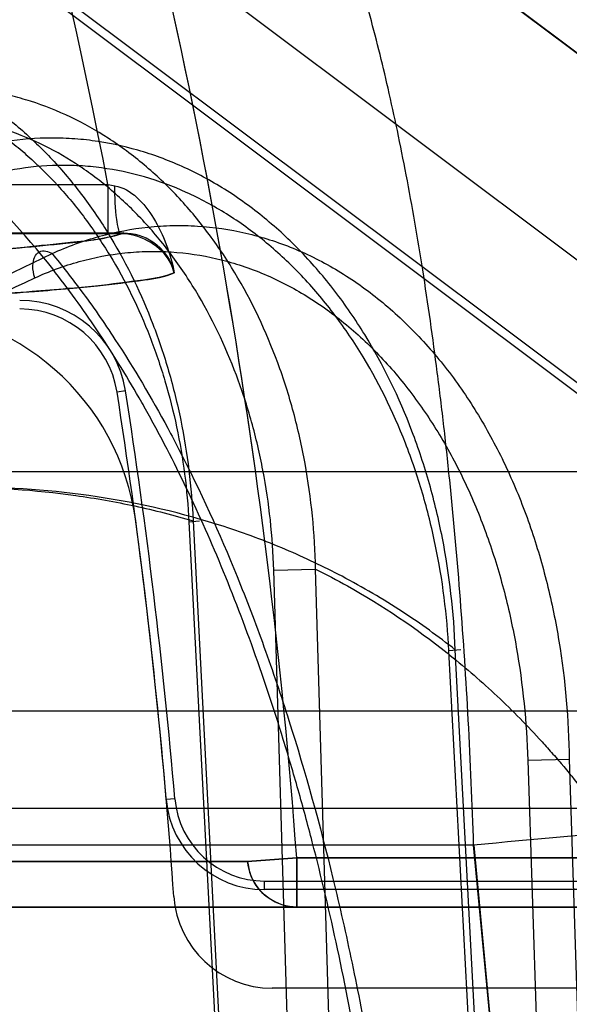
# Model space of a CAD drawing. Header units: millimetres. Extents: x 0 to 297, y 0 to 210.
# Tile 229 of 256: x 58.4957 to 58.5236, y 158.7565 to 158.8065. Entities that reach past the tile are written whole.
import ezdxf

# ---------------------------------------------------------------- set-up
doc = ezdxf.new("R2010")
doc.units = ezdxf.units.MM
doc.header["$LTSCALE"] = 16.335
doc.layers.get('0').update_dxf_attribs({"linetype": 'CONTINUOUS'})
for name, color, linetype in [('AXES_REF', 7, 'CONTINUOUS'), ('INTFCLR_1', 7, 'CONTINUOUS'), ('INTFCLR_144815', 7, 'CONTINUOUS'), ('INTFCLR_72935', 7, 'CONTINUOUS')]:
    doc.layers.add(name, color=color, linetype=linetype)

msp = doc.modelspace()

# ---------------------------------------------------------------- linework, layer by layer
at = {"color": 7, "linetype": 'Continuous'}
for radius in [4.8479140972, 4.8475, 4.8164570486]:
    msp.add_circle((57.445730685, 154.9564782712), radius, dxfattribs=at)
msp.add_arc((57.445730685, 154.9564782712), 4.8, 278.2771290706, 261.7228709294, dxfattribs=at)
at = {"layer": 'AXES_REF', "color": 9, "linetype": 'Continuous'}
msp.add_circle((57.445730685, 154.9564782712), 4.4222561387, dxfattribs=at)
at = {"layer": 'INTFCLR_1', "color": 9, "linetype": 'Continuous'}
for p, q in [((58.49938738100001, 158.8232155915), (58.5783704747, 158.7639782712)), ((58.4848569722, 158.7981393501), (58.5001463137, 158.7981393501)), ((58.5001463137, 158.7981393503), (58.5001463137, 158.7956397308)), ((58.50081842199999, 158.7956404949), (58.4848569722, 158.7956397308)), ((58.5072328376, 158.7637938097), (58.50972391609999, 158.7639782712)), ((58.50972391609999, 158.7639782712), (58.50972391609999, 158.7614782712)), ((58.50972391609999, 158.7639782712), (58.5783704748, 158.7639782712)), ((58.47302768, 158.7637938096), (58.5072328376, 158.76379381)), ((58.5867038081, 158.7614782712), (58.4758392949, 158.761478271))]:
    msp.add_line(p, q, dxfattribs=at)
at = {"layer": 'INTFCLR_1', "color": 6, "linetype": 'Continuous'}
for p, q in [((58.48935689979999, 158.8202614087), (58.56122557, 158.7663599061)), ((58.5582255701, 158.7573599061), (58.5084741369, 158.7573599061))]:
    msp.add_line(p, q, dxfattribs=at)
at = {"layer": 'INTFCLR_1', "color": 7, "linetype": 'Continuous'}
msp.add_line((58.5035102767, 158.7936571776), (58.50339906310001, 158.7939824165), dxfattribs=at)
at = {"layer": 'INTFCLR_1', "color": 6, "linetype": 'Continuous'}
for centre, radius, start, end in [((58.20587047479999, 158.7414782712), 0.2996810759, 10.8985890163, 42.7086480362), ((58.4892805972, 158.7794419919), 0.012381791, 7.628823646, 89.997479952), ((58.20587047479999, 158.7414782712), 0.2983232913, 3.947526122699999, 7.629511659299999), ((58.508474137, 158.7623599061), 0.005, 183.9475263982, 269.9999990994)]:
    msp.add_arc(centre, radius, start, end, dxfattribs=at)
at = {"layer": 'INTFCLR_1', "color": 9, "linetype": 'Continuous'}
for centre, radius, start, end in [((58.2058704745, 158.7414782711), 0.3046853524, 4.2349578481, 15.5612268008), ((58.51303818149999, 158.8700550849), 0.0730621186, 259.8369034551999, 260.114005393)]:
    msp.add_arc(centre, radius, start, end, dxfattribs=at)
for points, knots in [([(58.5004942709, 158.7980778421), (58.5013349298, 158.7979313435), (58.5023658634, 158.7967522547), (58.503139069, 158.7951170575), (58.50341337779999, 158.7941483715), (58.5035102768, 158.7936571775)], [0, 0, 0, 0, 0.4621137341, 0.7288709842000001, 1, 1, 1, 1]), ([(58.50081842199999, 158.7956404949), (58.5007468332, 158.7956500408), (58.5006606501, 158.7959710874), (58.5005244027, 158.7966954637), (58.50049740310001, 158.7975061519), (58.5004942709, 158.7980778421)], [0, 0, 0, 0, 0.08719253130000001, 0.3098010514, 1, 1, 1, 1]), ([(58.4848569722, 158.7942328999), (58.4862625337, 158.7943033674), (58.4888698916, 158.794442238), (58.4924695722, 158.7946729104), (58.4954530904, 158.7948943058), (58.4981663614, 158.7951816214), (58.4999127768, 158.7953573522), (58.50081842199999, 158.7956404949)], [0, 0, 0, 0, 0.2632756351, 0.4884106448, 0.6749428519, 0.8224893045, 1, 1, 1, 1]), ([(58.5035102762, 158.7936571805), (58.5030219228, 158.7934402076), (58.50165742, 158.7932497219), (58.499859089, 158.7930134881), (58.4979702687, 158.7928405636), (58.4961289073, 158.7926895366), (58.4937628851, 158.7925231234), (58.4907245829, 158.7923367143), (58.4884565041, 158.7922160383), (58.48718231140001, 158.7921521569)], [0, 0, 0, 0, 0.09764368, 0.2472893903, 0.3335498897, 0.4437780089, 0.5849966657, 0.7668846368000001, 1, 1, 1, 1]), ([(58.50972391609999, 158.7614782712), (58.5092280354, 158.7614782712), (58.5079849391, 158.7618445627), (58.50728584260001, 158.7630767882), (58.5072328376, 158.7637938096)], [0, 0, 0, 0, 0.4081797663, 1, 1, 1, 1])]:
    msp.add_open_spline(points, degree=3, knots=knots, dxfattribs=at)
at = {"layer": 'INTFCLR_1', "color": 7, "linetype": 'Continuous'}
msp.add_open_spline([(58.5035102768, 158.7936571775), (58.5034451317, 158.7939047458), (58.50297782, 158.7949776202), (58.5017197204, 158.7956454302), (58.50081842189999, 158.7956404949)], degree=3, knots=[0, 0, 0, 0, 0.2211995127, 1, 1, 1, 1], dxfattribs=at)
at = {"layer": 'INTFCLR_144815', "color": 9, "linetype": 'Continuous'}
for p, q in [((57.8288752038, 158.7835717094), (58.5363980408, 158.7835717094)), ((58.5042546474, 158.7810222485), (58.5047837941, 158.7810726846)), ((58.50425464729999, 158.7810222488), (58.5068243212, 158.7314782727)), ((58.5044632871, 158.7810745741), (58.5070378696, 158.731478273)), ((58.5085606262, 158.7785755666), (58.5106804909, 158.7786279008)), ((58.5099690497, 158.7314782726), (58.5085606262, 158.7785755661)), ((58.51208845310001, 158.7314782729), (58.5106805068, 158.7786278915)), ((58.5180534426, 158.774525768), (58.51744982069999, 158.7744782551)), ((58.5197210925, 158.7314782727), (58.51744982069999, 158.7744782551)), ((58.5200450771, 158.7314782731), (58.5177692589, 158.7745305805)), ((58.3833473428, 158.7714346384), (58.6426183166, 158.7714346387)), ((58.521450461, 158.76892733), (58.5235543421, 158.7689796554)), ((58.521450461, 158.76892733), (58.52266001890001, 158.7314782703)), ((58.5235543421, 158.7689796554), (58.52476407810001, 158.7314782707)), ((58.6376185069, 158.7664782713), (58.3533252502, 158.7664782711)), ((58.5187005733, 158.7646184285), (58.4909472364, 158.7646184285)), ((58.5202790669, 158.747899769), (58.5187005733, 158.7646184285)), ((58.5187017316, 158.7646185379), (58.520279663, 158.7478997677))]:
    msp.add_line(p, q, dxfattribs=at)
at = {"layer": 'INTFCLR_144815', "color": 7, "linetype": 'Continuous'}
msp.add_open_spline([(58.4794266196, 158.7892996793), (58.4803754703, 158.7961756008), (58.48224335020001, 158.8097299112), (58.4849868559, 158.8296964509), (58.4876189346, 158.8489110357), (58.49016453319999, 158.8675544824), (58.4926483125, 158.885808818), (58.49508162, 158.9037616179), (58.497426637, 158.9211370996), (58.4996570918, 158.937741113), (58.5017836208, 158.9536524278), (58.5038257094, 158.9690192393), (58.50578478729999, 158.9838575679), (58.5076225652, 158.9978805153), (58.509308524, 159.0108515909), (58.5108038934, 159.0224610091), (58.5121267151, 159.032830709), (58.5132746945, 159.0419222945), (58.5142868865, 159.0500265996), (58.5151761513, 159.0572284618), (58.5159609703, 159.0636629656), (58.5166436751, 159.0693331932), (58.517251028, 159.0744439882), (58.5177909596, 159.0790515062), (58.5182747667, 159.0832440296), (58.51868989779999, 159.0868976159), (58.5190638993, 159.0902418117), (58.5194028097, 159.0933255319), (58.5197071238, 159.0961481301), (58.5199716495, 159.098650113), (58.5202099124, 159.1009501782), (58.5204251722, 159.1030756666), (58.5206157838, 159.1050045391), (58.5207844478, 159.1067547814), (58.520935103, 159.1083613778), (58.52106975, 159.1098416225), (58.52119035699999, 159.1112103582), (58.5212975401, 159.1124704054), (58.5214167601, 159.11392917), (58.5215397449, 159.115526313), (58.5216583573, 159.1172228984), (58.5217460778, 159.1186590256), (58.5218175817, 159.1199975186), (58.52186375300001, 159.1212931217), (58.5219175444, 159.1226621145), (58.5218101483, 159.1239312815), (58.5220967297, 159.1257621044), (58.5214523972, 159.1257148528)], degree=3, knots=[0, 0, 0, 0, 0.0613894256, 0.1210121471, 0.1782505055, 0.2329171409, 0.2874314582, 0.3411860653, 0.393149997, 0.4424997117, 0.4893569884, 0.5351266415, 0.5796041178, 0.6217313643, 0.6602111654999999, 0.6952899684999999, 0.7252574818, 0.7526677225, 0.7763376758, 0.7974917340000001, 0.8168472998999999, 0.833668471, 0.8480034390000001, 0.8623670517, 0.8746978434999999, 0.8853296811, 0.8948885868, 0.9044594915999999, 0.9127674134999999, 0.9199973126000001, 0.9267112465, 0.9332188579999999, 0.9388920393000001, 0.9438539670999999, 0.9487703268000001, 0.9531636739, 0.9569998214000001, 0.9609227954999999, 0.9643482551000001, 0.9699444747, 0.9750912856, 0.9793861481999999, 0.98268036, 0.9869136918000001, 0.9909962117, 0.9942859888, 1, 1, 1, 1], dxfattribs=at)
at = {"layer": 'INTFCLR_144815', "color": 9, "linetype": 'Continuous'}
for points, knots in [([(58.5187005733, 158.7646184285), (58.5186337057, 158.7667339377), (58.51845660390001, 158.7708902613), (58.5180572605, 158.7770109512), (58.51761761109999, 158.781968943), (58.51720328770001, 158.7858092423), (58.516764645, 158.7894267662), (58.5161597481, 158.7936946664), (58.5154548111, 158.7977832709), (58.51484353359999, 158.8008473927), (58.5142365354, 158.8036203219), (58.5134466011, 158.8067860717), (58.5124179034, 158.8102185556), (58.5113398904, 158.8131930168), (58.5103689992, 158.8153742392), (58.5095609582, 158.8168842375), (58.5088058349, 158.8181251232), (58.5078573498, 158.8194091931), (58.5066339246, 158.820578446), (58.5053651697, 158.8213066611), (58.5044664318, 158.8214782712), (58.5040422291, 158.8214782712)], [0, 0, 0, 0, 0.1042635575, 0.2049087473, 0.3021266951, 0.3494296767, 0.3951775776, 0.4816294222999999, 0.5617414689, 0.5995186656, 0.6355363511, 0.7015662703, 0.7601961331, 0.8119752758, 0.8573235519, 0.8776594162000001, 0.8962984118, 0.9288575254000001, 0.9560174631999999, 0.97910347, 1, 1, 1, 1]), ([(58.5040422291, 158.8214782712), (58.50596322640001, 158.8214782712), (58.5099591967, 158.8210357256), (58.5158567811, 158.8189892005), (58.5215213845, 158.8154672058), (58.5265901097, 158.8105694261), (58.53076092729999, 158.8045567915), (58.5338364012, 158.7978032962), (58.5357482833, 158.7907300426), (58.5362980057, 158.7859282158), (58.5363980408, 158.7835717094)], [0, 0, 0, 0, 0.1050837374, 0.21787631, 0.3387406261, 0.4670384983, 0.6007623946, 0.736684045, 0.8709766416, 1, 1, 1, 1]), ([(58.4824952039, 158.8050390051), (58.4838171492, 158.805252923), (58.4858638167, 158.8053052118), (58.4881904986, 158.8048875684), (58.4895044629, 158.8045161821), (58.4914780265, 158.803816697), (58.4933568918, 158.8027865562), (58.49506900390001, 158.8015014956), (58.4962055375, 158.8005444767), (58.4975473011, 158.7992119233), (58.4987596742, 158.7977301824), (58.4996595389, 158.7964523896), (58.500957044, 158.7944093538), (58.5020236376, 158.7921926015), (58.50285688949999, 158.7898717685), (58.5033611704, 158.78825744), (58.504075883, 158.785351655), (58.504387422, 158.7827895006), (58.504463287, 158.7810745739)], [0, 0, 0, 0, 0.1098685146, 0.1653265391, 0.1935295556, 0.2218009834, 0.3370645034, 0.3670847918, 0.397439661, 0.4588941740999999, 0.5219269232, 0.5542432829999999, 0.5870709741, 0.7204576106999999, 0.7546908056, 0.7893863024, 0.8591629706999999, 1, 1, 1, 1]), ([(58.4834390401, 158.8035939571), (58.4846830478, 158.8037950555), (58.4866096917, 158.8038432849), (58.4888002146, 158.8034498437), (58.49003834, 158.8030998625), (58.4918997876, 158.8024410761), (58.4936724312, 158.801470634), (58.4952899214, 158.8002612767), (58.4963644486, 158.7993601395), (58.4976338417, 158.7981052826), (58.4987828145, 158.7967103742), (58.4996363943, 158.7955071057), (58.5008684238, 158.7935832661), (58.5018854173, 158.7914961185), (58.5026836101, 158.789309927), (58.5031683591, 158.7877895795), (58.5038594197, 158.7850530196), (58.5041706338, 158.7826388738), (58.5042546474, 158.7810222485)], [0, 0, 0, 0, 0.1096189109, 0.1650089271, 0.1931906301, 0.2214485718, 0.3367240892, 0.3667609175, 0.3971372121, 0.4586431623, 0.5217283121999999, 0.5540726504, 0.5869294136, 0.7204219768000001, 0.7546742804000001, 0.7893855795, 0.8591827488, 1, 1, 1, 1]), ([(58.5106804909, 158.7786279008), (58.510644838, 158.7804236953), (58.5103821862, 158.7831083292), (58.5096945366, 158.7861585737), (58.50919647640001, 158.7878514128), (58.508364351, 158.7902783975), (58.5072751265, 158.7925924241), (58.5059273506, 158.7947117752), (58.5049889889, 158.7960312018), (58.5037174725, 158.7975502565), (58.50230265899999, 158.798896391), (58.5011016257, 158.7998478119), (58.4992860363, 158.801111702), (58.497283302, 158.8020780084), (58.4951936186, 158.8026613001), (58.4937970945, 158.8029455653), (58.4913166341, 158.8031787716), (58.48916894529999, 158.8029074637), (58.4877995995, 158.8025371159)], [0, 0, 0, 0, 0.1415064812, 0.2113104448, 0.2461202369, 0.280468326, 0.4134509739, 0.4460433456, 0.4782975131, 0.5409537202, 0.6017877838, 0.6317837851, 0.6615815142, 0.7760743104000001, 0.8042398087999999, 0.8324475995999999, 0.8882424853, 1, 1, 1, 1]), ([(58.51503804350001, 158.7354034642), (58.5149055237, 158.7374949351), (58.5146523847, 158.7406180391), (58.5142052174, 158.7447463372), (58.5136968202, 158.7487580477), (58.51294401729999, 158.7536301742), (58.5118467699, 158.7592968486), (58.51077001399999, 158.7638663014), (58.5099293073, 158.7669746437), (58.5094297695, 158.7687040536), (58.50868113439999, 158.7711880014), (58.5074945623, 158.7747525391), (58.5057364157, 158.7792614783), (58.5041349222, 158.7827834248), (58.5029432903, 158.7851134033), (58.5022536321, 158.7863854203), (58.501236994, 158.7881895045), (58.4996678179, 158.790727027), (58.4967654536, 158.7947380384), (58.4939529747, 158.7978079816), (58.4913685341, 158.8000235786), (58.4897906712, 158.801249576), (58.488583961, 158.8020613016), (58.4877996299, 158.8025370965)], [0, 0, 0, 0, 0.0839822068, 0.1255314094, 0.166399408, 0.2460266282, 0.3230456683, 0.3976498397, 0.43409919, 0.4520761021, 0.4697861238, 0.5380636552, 0.6025619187, 0.6636457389, 0.6930137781, 0.7074212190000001, 0.7216279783, 0.7760004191, 0.8268564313, 0.9199491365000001, 0.9418203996, 0.9632373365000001, 1, 1, 1, 1]), ([(58.5085606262, 158.7785755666), (58.5085096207, 158.7802733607), (58.50823791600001, 158.7828095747), (58.50756553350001, 158.785689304), (58.5070830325, 158.7872871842), (58.5062814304, 158.7895779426), (58.5052393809, 158.7917607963), (58.5039569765, 158.7937605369), (58.5030653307, 158.795005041), (58.5018589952, 158.7964373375), (58.50051954, 158.7977071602), (58.4993835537, 158.7986045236), (58.497668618, 158.7997953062), (58.4957796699, 158.8007071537), (58.4938092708, 158.8012575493), (58.4924944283, 158.8015258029), (58.4901618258, 158.8017461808), (58.4881423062, 158.8014911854), (58.4868557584, 158.8011421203)], [0, 0, 0, 0, 0.1417199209, 0.211646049, 0.2465180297, 0.2809284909, 0.4141483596, 0.4467938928, 0.4790964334, 0.5418307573, 0.6027188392, 0.6327299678, 0.6625316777, 0.7769212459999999, 0.8050295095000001, 0.8331654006, 0.8887756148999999, 1, 1, 1, 1]), ([(58.5177692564, 158.7745305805), (58.5176962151, 158.7764309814), (58.5173735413, 158.7792722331), (58.5166030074, 158.7825004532), (58.5160508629, 158.7843011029), (58.5151279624, 158.7869009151), (58.51373463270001, 158.7897846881), (58.51170532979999, 158.7927439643), (58.5100047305, 158.7947318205), (58.5081318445, 158.796469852), (58.5064332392, 158.7976969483), (58.5050070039, 158.7985261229), (58.50355956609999, 158.7992390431), (58.50168829, 158.7999314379), (58.4997452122, 158.800341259), (58.49817640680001, 158.8004886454), (58.4966092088, 158.8005167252), (58.494647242, 158.8003257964), (58.4931171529, 158.7999366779), (58.4923658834, 158.7996857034)], [0, 0, 0, 0, 0.1377789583, 0.206061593, 0.2402336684, 0.2741707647, 0.4059257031, 0.4705534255, 0.5337519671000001, 0.5950390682, 0.6552457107, 0.6851158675, 0.7144741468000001, 0.7720589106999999, 0.8291580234, 0.8577649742, 0.886116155, 0.9426164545, 1, 1, 1, 1]), ([(58.51744982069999, 158.7744782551), (58.5173537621, 158.7762868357), (58.5170126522, 158.7789874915), (58.51624736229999, 158.78205325), (58.5157061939, 158.7837620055), (58.51480724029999, 158.78622731), (58.5134649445, 158.7889600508), (58.5115241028, 158.7917643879), (58.5099029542, 158.7936463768), (58.5081234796, 158.7952923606), (58.5065123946, 158.7964546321), (58.5051612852, 158.7972397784), (58.50379256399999, 158.7979150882), (58.5020252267, 158.7985713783), (58.5001911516, 158.7989601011), (58.49871203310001, 158.7991012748), (58.4972366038, 158.7991293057), (58.49539110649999, 158.7989520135), (58.4939529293, 158.7985844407), (58.4932474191, 158.7983477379)], [0, 0, 0, 0, 0.1383967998, 0.2069534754, 0.2412534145, 0.2753102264, 0.4074740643, 0.4722508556, 0.535550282, 0.5968850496, 0.6570763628, 0.6869117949, 0.7162142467, 0.7736285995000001, 0.8304669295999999, 0.8589069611, 0.8870712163, 0.9431353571, 1, 1, 1, 1]), ([(58.4973129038, 158.7946374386), (58.4980906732, 158.7949903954), (58.4996851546, 158.7955733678), (58.5017654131, 158.7959708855), (58.50343472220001, 158.7960762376), (58.5050989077, 158.796042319), (58.5067520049, 158.7957981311), (58.5083608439, 158.7953533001), (58.509952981, 158.7947731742), (58.51187379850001, 158.7938005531), (58.5136481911, 158.7925443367), (58.5149787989, 158.7913840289), (58.51625969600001, 158.7901072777), (58.5177308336, 158.7883352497), (58.51900401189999, 158.7863850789), (58.5199095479, 158.7847230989), (58.5207437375, 158.7829887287), (58.5214554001, 158.78118374), (58.5220479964, 158.7793218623), (58.5225666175, 158.7774090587), (58.5232677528, 158.7739833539), (58.5235224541, 158.7709820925), (58.5235543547, 158.7689796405)], [0, 0, 0, 0, 0.0586437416, 0.1160164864, 0.1447325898, 0.1733635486, 0.2301965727, 0.2588413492, 0.2878771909, 0.3464292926, 0.4060466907, 0.4366382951, 0.4675710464, 0.5301402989, 0.5943666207, 0.6271439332, 0.6600424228, 0.7264619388, 0.7601297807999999, 0.7941690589, 0.8624929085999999, 1, 1, 1, 1]), ([(58.4695420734, 158.7756327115), (58.4734178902, 158.77946659), (58.4822030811, 158.786616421), (58.4920551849, 158.7921741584), (58.4973129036, 158.7946374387)], [0, 0, 0, 0, 0.4842558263, 1, 1, 1, 1]), ([(58.4964313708, 158.7934004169), (58.49637189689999, 158.7936043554), (58.4962791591, 158.794043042), (58.4965245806, 158.7948895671), (58.497128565, 158.7947542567), (58.4973129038, 158.7946374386)], [0, 0, 0, 0, 0.3096377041, 0.6819038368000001, 1, 1, 1, 1]), ([(58.4964313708, 158.7934004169), (58.4971598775, 158.7937345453), (58.4986549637, 158.7942878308), (58.50060897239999, 158.7946611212), (58.50217829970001, 158.7947595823), (58.5037456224, 158.7947253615), (58.5053038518, 158.7944928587), (58.50682159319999, 158.7940700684), (58.5083262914, 158.7935174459), (58.510144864, 158.7925934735), (58.51182648, 158.7914002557), (58.5130900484, 158.7902980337), (58.5143098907, 158.7890847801), (58.5157139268, 158.7873998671), (58.5169330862, 158.7855455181), (58.5178047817, 158.7839646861), (58.518610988, 158.7823132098), (58.5193024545, 158.7805934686), (58.5198842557, 158.7788187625), (58.5203976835, 158.7769933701), (58.52110539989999, 158.7737187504), (58.521387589, 158.7708467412), (58.521450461, 158.7689273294)], [0, 0, 0, 0, 0.0579009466, 0.1146057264, 0.1430197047, 0.1713738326, 0.227751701, 0.2562155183, 0.2850979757, 0.3434409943, 0.402966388, 0.4335510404, 0.4645021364, 0.5271784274, 0.5915970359, 0.6245004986, 0.6575469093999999, 0.7243162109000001, 0.7581835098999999, 0.7924420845, 0.8612617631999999, 1, 1, 1, 1]), ([(58.4973129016, 158.794637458), (58.4978155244, 158.7940266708), (58.4986090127, 158.7930087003), (58.4996588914, 158.7915461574), (58.50120270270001, 158.7892589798), (58.50255797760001, 158.7869600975), (58.5046635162, 158.7829626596), (58.50606966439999, 158.7798633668), (58.50740254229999, 158.7764817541), (58.508302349, 158.7740554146), (58.5098155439, 158.7695684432), (58.5112978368, 158.7642061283), (58.5123953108, 158.7593335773), (58.5129823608, 158.7564139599), (58.5138214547, 158.7518803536), (58.5148460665, 158.744886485), (58.51541366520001, 158.7386036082), (58.51561604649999, 158.7354034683)], [0, 0, 0, 0, 0.037731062, 0.0615327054, 0.0858667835, 0.1693452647, 0.1886175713, 0.301387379, 0.3313841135, 0.3620034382, 0.4248151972, 0.5572078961, 0.6271273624, 0.6630327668, 0.6992546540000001, 0.8470480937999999, 1, 1, 1, 1]), ([(58.4693072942, 158.7753957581), (58.4730154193, 158.7789124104), (58.4816039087, 158.7856985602), (58.4911800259, 158.7909904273), (58.4964313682, 158.793400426)], [0, 0, 0, 0, 0.4693497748, 1, 1, 1, 1]), ([(58.49226292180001, 158.7827866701), (58.4943503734, 158.7827866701), (58.4974617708, 158.782581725), (58.5015202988, 158.7818652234), (58.50349108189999, 158.7813628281), (58.5044632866, 158.7810745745)], [0, 0, 0, 0, 0.5068140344, 0.7538009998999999, 1, 1, 1, 1]), ([(58.5177692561, 158.7745305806), (58.5169057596, 158.775207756), (58.5150467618, 158.77654265), (58.51216309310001, 158.7782413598), (58.5096287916, 158.7794428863), (58.5076133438, 158.7802451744), (58.5044799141, 158.7813372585), (58.4995916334, 158.7824735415), (58.4951460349, 158.7827866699), (58.4929134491, 158.7827866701)], [0, 0, 0, 0, 0.1234078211, 0.2570125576, 0.3758298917, 0.4384281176, 0.5008929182, 0.748925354, 1, 1, 1, 1]), ([(58.5106803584, 158.7786279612), (58.5112261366, 158.7783556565), (58.5135624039, 158.7771185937), (58.51664120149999, 158.7750455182), (58.5197980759, 158.7723245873), (58.5214955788, 158.7706114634), (58.5225918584, 158.7693939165), (58.52332359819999, 158.7685491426), (58.5245795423, 158.7670123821), (58.5262772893, 158.7646782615), (58.5281519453, 158.7616695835), (58.5294252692, 158.7592732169), (58.5302257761, 158.7576057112), (58.5307550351, 158.7564550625), (58.5316426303, 158.7543938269), (58.532782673, 158.7513545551), (58.5339459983, 158.7475729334), (58.5347435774, 158.7443152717), (58.53527983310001, 158.7416352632), (58.53574882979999, 158.7388860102), (58.5360136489, 158.7368004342), (58.5361512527, 158.7354034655)], [0, 0, 0, 0, 0.0349656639, 0.1515158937, 0.2116583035, 0.2737159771, 0.2895989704, 0.3055789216, 0.337781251, 0.4033508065, 0.4708757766, 0.5408433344, 0.5587814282, 0.5769111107, 0.613445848, 0.6874148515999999, 0.7628661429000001, 0.8401335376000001, 0.8795657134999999, 0.9195289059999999, 1, 1, 1, 1]), ([(58.5525556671, 158.7646184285), (58.5532718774, 158.764746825), (58.5545826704, 158.7649947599), (58.5561262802, 158.7653310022), (58.5571445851, 158.7656039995), (58.55771700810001, 158.7657792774), (58.558142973, 158.7659572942), (58.5584140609, 158.7660878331), (58.5585672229, 158.7663000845), (58.5583658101, 158.766482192), (58.5580480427, 158.7665640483), (58.55752656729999, 158.7666664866), (58.55680724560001, 158.7667341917), (58.5554384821, 158.7668153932), (58.5532412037, 158.7668405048), (58.5500738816, 158.7667872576), (58.54628433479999, 158.7666483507), (58.54201550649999, 158.7664309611), (58.53582096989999, 158.766047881), (58.5280112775, 158.7654597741), (58.52175534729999, 158.7649067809), (58.5187005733, 158.7646184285)], [0, 0, 0, 0, 0.0471682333, 0.08646765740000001, 0.1023977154, 0.1154514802, 0.1253635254, 0.1319660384, 0.1356295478, 0.1393924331, 0.1464848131, 0.1577206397, 0.173377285, 0.1934517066, 0.2465163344, 0.3158143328, 0.398775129, 0.4923286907, 0.592890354, 0.8010951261, 1, 1, 1, 1])]:
    msp.add_open_spline(points, degree=3, knots=knots, dxfattribs=at)
at = {"layer": 'INTFCLR_72935', "color": 9, "linetype": 'Continuous'}
for p, q in [((58.5783939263, 158.7639782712), (58.49938350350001, 158.8232295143)), ((58.5010396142, 158.7876643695), (58.5006074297, 158.7875967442)), ((58.503541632, 158.7669705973), (58.5031057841, 158.7669332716)), ((58.50972391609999, 158.7639782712), (58.5072328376, 158.7637938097)), ((58.50972391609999, 158.7614782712), (58.50972391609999, 158.7639782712)), ((58.5783939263, 158.7639782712), (58.50972391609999, 158.7639782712)), ((58.5072328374, 158.7637938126), (58.4730276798, 158.7637938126)), ((58.5080875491, 158.7623599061), (58.5080875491, 158.7627973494)), ((58.4758392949, 158.761478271), (58.5867278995, 158.7614782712))]:
    msp.add_line(p, q, dxfattribs=at)
at = {"layer": 'INTFCLR_72935', "color": 6, "linetype": 'Continuous'}
for p, q in [((58.48148340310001, 158.8199267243), (58.546246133, 158.7713600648)), ((58.54598368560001, 158.7710100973), (58.4811029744, 158.8196652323)), ((58.4848569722, 158.7956826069), (58.5009442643, 158.7956829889)), ((58.5080875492, 158.7627973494), (58.5432463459, 158.7627973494)), ((58.5432463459, 158.7623599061), (58.5080875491, 158.7623599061))]:
    msp.add_line(p, q, dxfattribs=at)
at = {"layer": 'INTFCLR_72935', "color": 9, "linetype": 'Continuous'}
msp.add_arc((58.2058704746, 158.7414782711), 0.3046853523, 4.2349578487, 15.5639446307, dxfattribs=at)
at = {"layer": 'INTFCLR_72935', "color": 6, "linetype": 'Continuous'}
for centre, radius, start, end in [((58.4956675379, 158.7868237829), 0.0054374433, 8.8931490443, 90.000000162), ((58.4956675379, 158.7868237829), 0.005, 8.893157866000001, 89.99999938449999), ((58.20587047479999, 158.7414782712), 0.2983232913, 4.8948227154, 8.893149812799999), ((58.20587047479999, 158.7414782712), 0.2987607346, 4.8948229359, 8.893149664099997), ((58.5080875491, 158.7673599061), 0.005, 184.8948350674, 270.000000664), ((58.5080875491, 158.7673599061), 0.0045625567, 184.8948218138, 270.0000008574)]:
    msp.add_arc(centre, radius, start, end, dxfattribs=at)
at = {"layer": 'INTFCLR_72935', "color": 9, "linetype": 'Continuous'}
for points, knots in [([(58.5009442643, 158.7956829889), (58.5000866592, 158.795368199), (58.4983623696, 158.7952124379), (58.4956752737, 158.7949102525), (58.49264931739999, 158.7946860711), (58.4889725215, 158.7944474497), (58.4863007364, 158.7943052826), (58.4848569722, 158.7942328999)], [0, 0, 0, 0, 0.1695112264, 0.3160700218, 0.5036278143, 0.7317707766, 1, 1, 1, 1]), ([(58.48718231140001, 158.7921521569), (58.488486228, 158.7922175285), (58.4907924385, 158.7923403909), (58.4938698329, 158.7925300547), (58.4962420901, 158.7926980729), (58.49807847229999, 158.7928499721), (58.4999431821, 158.7930226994), (58.5017060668, 158.793255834), (58.5030358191, 158.7934463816), (58.5035102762, 158.7936571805)], [0, 0, 0, 0, 0.2385516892, 0.4219787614, 0.5633837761, 0.6730404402, 0.7587878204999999, 0.9051354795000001, 1, 1, 1, 1]), ([(58.5072328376, 158.7637938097), (58.50726900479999, 158.7633045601), (58.50771938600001, 158.7620925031), (58.5089999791, 158.7614782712), (58.50972391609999, 158.7614782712)], [0, 0, 0, 0, 0.4039323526, 1, 1, 1, 1])]:
    msp.add_open_spline(points, degree=3, knots=knots, dxfattribs=at)
at = {"layer": 'INTFCLR_72935', "color": 6, "linetype": 'Continuous'}
msp.add_open_spline([(58.5009442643, 158.7956829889), (58.5014588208, 158.7956841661), (58.5026347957, 158.7953380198), (58.50337360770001, 158.7942811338), (58.5035102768, 158.7936571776)], degree=3, knots=[0, 0, 0, 0, 0.4461588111, 1, 1, 1, 1], dxfattribs=at)

doc.saveas('drawing.dxf')
